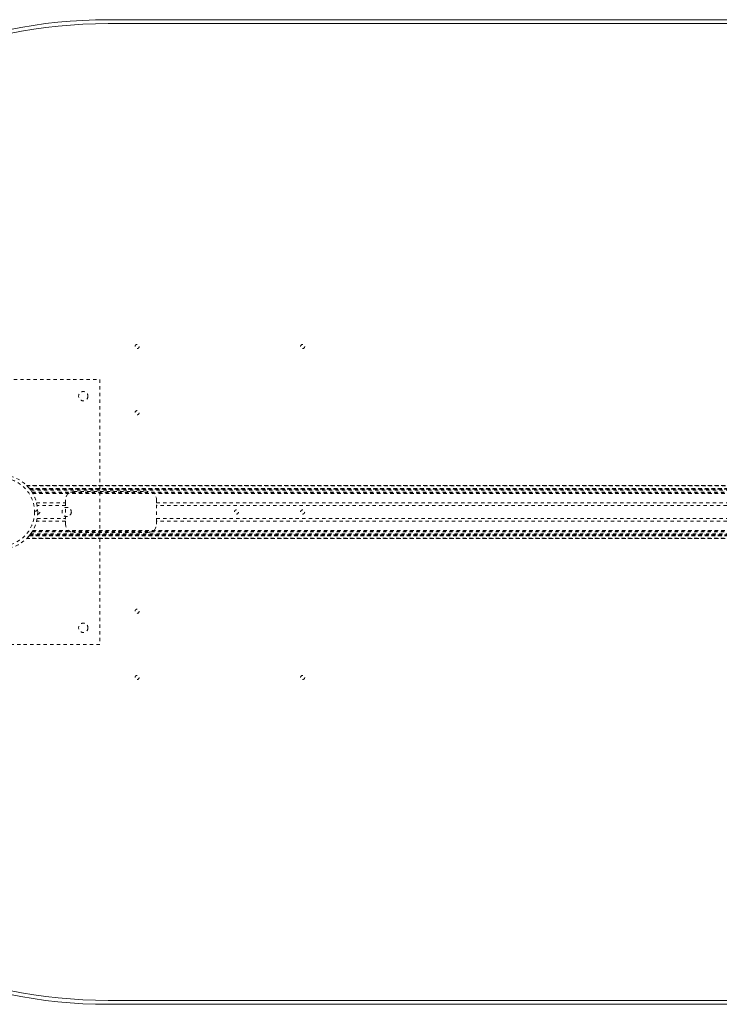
# Model space of a CAD drawing. Header units: inches. Extents: x 7.1 to 78.6, y 25.7 to 55.4.
# Tile 3 of 6: x 19.3 to 40.4, y 25.7 to 55.4. Entities that reach past the tile are written whole.
import ezdxf

# ---------------------------------------------------------------- set-up
doc = ezdxf.new("R2010")
doc.units = ezdxf.units.IN
doc.header["$MEASUREMENT"] = 0
doc.linetypes.add('SLD-Dashed', pattern=[0.075, 0.05, -0.025])
doc.linetypes.add('SLD-Solid', pattern=[0])

msp = doc.modelspace()

# ---------------------------------------------------------------- linework, layer by layer
at = {"color": 7, "linetype": 'SLD-Solid', "lineweight": 15}
for p, q in [((21.965, 55.432), (63.715, 55.432)), ((21.965, 55.314), (63.715, 55.314)), ((63.715, 55.314), (21.965, 55.314)), ((63.715, 25.801), (21.965, 25.801)), ((21.965, 25.801), (63.715, 25.801)), ((63.715, 25.682), (21.965, 25.682))]:
    msp.add_line(p, q, dxfattribs=at)
at = {"color": 7, "linetype": 'SLD-Dashed', "lineweight": 0}
for p, q in [((15.715, 44.557), (21.715, 44.557)), ((21.715, 44.557), (21.715, 36.557)), ((19.501, 41.362), (66.18, 41.362)), ((66.179, 41.363), (19.502, 41.363)), ((19.513, 41.35), (66.167, 41.35)), ((19.584, 41.272), (66.097, 41.272)), ((66.097, 41.272), (19.584, 41.272)), ((66.093, 41.268), (19.588, 41.268)), ((19.591, 41.264), (66.09, 41.264)), ((66.09, 41.264), (19.591, 41.264)), ((66.085, 41.258), (19.595, 41.258)), ((19.603, 41.249), (66.078, 41.249)), ((19.604, 41.248), (66.077, 41.248)), ((66.076, 41.246), (19.605, 41.246)), ((66.074, 41.244), (19.607, 41.244)), ((19.629, 41.213), (66.051, 41.213)), ((19.668, 41.156), (66.013, 41.156)), ((19.683, 41.13), (65.997, 41.13)), ((19.694, 41.113), (65.987, 41.113)), ((20.93, 41.172), (23.18, 41.172)), ((19.805, 40.839), (20.68, 40.839)), ((20.68, 40.839), (20.68, 40.922)), ((20.68, 40.839), (20.68, 40.276)), ((23.43, 40.922), (23.43, 40.839)), ((23.43, 40.276), (23.43, 40.839)), ((23.43, 40.839), (62.25, 40.839)), ((20.68, 40.755), (19.823, 40.755)), ((62.25, 40.755), (23.43, 40.755)), ((20.68, 40.276), (19.805, 40.276)), ((19.823, 40.36), (20.68, 40.36)), ((20.68, 40.192), (20.68, 40.276)), ((23.43, 40.36), (62.25, 40.36)), ((62.25, 40.276), (23.43, 40.276)), ((23.43, 40.276), (23.43, 40.192)), ((66.077, 39.867), (19.604, 39.867)), ((19.605, 39.869), (66.076, 39.869)), ((19.607, 39.871), (66.074, 39.871)), ((19.623, 39.893), (66.057, 39.893)), ((19.668, 39.959), (66.013, 39.959)), ((19.683, 39.984), (65.997, 39.984)), ((19.694, 40.002), (65.987, 40.002)), ((23.18, 39.942), (20.93, 39.942)), ((19.5, 39.752), (66.181, 39.752)), ((66.18, 39.752), (19.501, 39.752)), ((19.502, 39.752), (66.179, 39.752)), ((66.167, 39.764), (19.513, 39.764)), ((66.097, 39.842), (19.584, 39.842)), ((19.584, 39.842), (66.097, 39.842)), ((19.588, 39.847), (66.093, 39.847)), ((19.589, 39.848), (66.092, 39.848)), ((66.09, 39.851), (19.591, 39.851)), ((19.591, 39.851), (66.09, 39.851)), ((66.08, 39.863), (19.6, 39.863)), ((21.715, 36.557), (15.715, 36.557))]:
    msp.add_line(p, q, dxfattribs=at)
at = {"color": 7, "linetype": 'SLD-Dashed', "lineweight": 0, "flags": 128}
msp.add_lwpolyline([(19.602, 39.865), (19.592, 39.852), (19.589, 39.848)], dxfattribs=at)
at = {"color": 7, "linetype": 'SLD-Dashed', "lineweight": 0}
for centre, radius in [((22.84, 45.557), 0.0625), ((27.84, 45.557), 0.0625), ((21.215, 44.057), 0.14), ((22.84, 43.557), 0.0625), ((18.715, 40.557), 1.125), ((18.715, 40.557), 1.03), ((19.84, 40.557), 0.0625), ((20.715, 40.557), 0.14), ((25.84, 40.557), 0.0625), ((27.84, 40.557), 0.0625), ((22.84, 37.557), 0.0625), ((21.215, 37.057), 0.141), ((22.84, 35.557), 0.0625), ((27.84, 35.557), 0.0625)]:
    msp.add_circle(centre, radius, dxfattribs=at)
at = {"color": 7, "linetype": 'SLD-Solid', "lineweight": 15}
for radius in [14.875, 14.757, 14.757]:
    msp.add_arc((21.965, 40.557), radius, 90, 270, dxfattribs=at)
at = {"color": 7, "linetype": 'SLD-Dashed', "lineweight": 0}
for centre, radius, start, end in [((18.797, 40.64), 1.009, 44.7694, 45.7421), ((18.739, 40.579), 1.093, 37.6182, 45.7578), ((18.775, 40.602), 1.051, 35.5987, 38.6427), ((20.93, 40.922), 0.25, 90, 180), ((23.18, 40.922), 0.25, 0, 90), ((20.93, 40.192), 0.25, 180, 270), ((23.18, 40.192), 0.25, 270, 360), ((18.716, 40.557), 1.124, 322.2613, 329.3855), ((18.717, 40.555), 1.122, 314.3071, 315.1815), ((17.862, 41.243), 2.22, 320.8654, 321.5416)]:
    msp.add_arc(centre, radius, start, end, dxfattribs=at)

doc.saveas('drawing.dxf')
